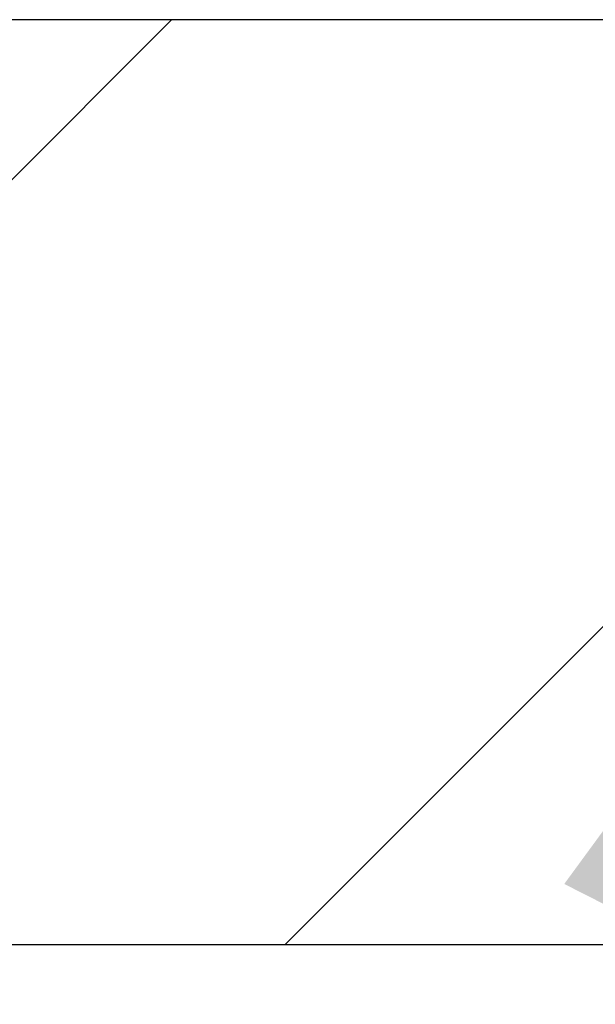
# Model space of a CAD drawing. Header units: millimetres. Extents: x 0 to 297, y 0 to 210.
# Tile 17 of 49: x 146.83 to 149.32, y 84.86 to 89.11. Entities that reach past the tile are written whole.
import ezdxf

# ---------------------------------------------------------------- set-up
doc = ezdxf.new("R2010")
doc.units = ezdxf.units.MM
doc.layers.add('图层0', color=7, linetype='Continuous', lineweight=25)
doc.dimstyles.new('SLDDIMSTYLE0', dxfattribs={"dimtxt": 0.18, "dimasz": 3.556, "dimexe": 0, "dimexo": 0.0625, "dimgap": 0, "dimtad": 0, "dimtih": 1, "dimtoh": 1, "dimdec": 0, "dimrnd": 1e-09, "dimzin": 0, "dimdsep": 46, "dimtxsty": 'Standard', "dimsah": 1, "dimcen": 0.09, "dimadec": 0, "dimazin": 0, "dimtfac": 3.556, "dimtdec": 0, "dimtofl": 0, "dimtmove": 0, "dimatfit": 3, "dimfxl": 0, "dimfrac": 2, "dimtolj": 1, "dimtzin": 0, "dimarcsym": 0})

msp = doc.modelspace()

# ---------------------------------------------------------------- hatches: boundary and pattern name
at = {"layer": '图层0', "linetype": 'Continuous', "lineweight": 18}
h = msp.add_hatch(dxfattribs=at)
h.set_pattern_fill('ANSI31', color=256, angle=3e-322, style=0)
edge = h.paths.add_edge_path(flags=0)
edge.add_line((157.3567, 87.8143), (157.3567, 88.1644))
edge.add_line((157.3567, 88.1644), (149.3567, 88.1644))
edge.add_line((149.3567, 88.1644), (149.3567, 89.1143))
edge.add_line((149.3567, 89.1143), (144.6066, 89.1143))
edge.add_line((144.6066, 89.1143), (144.6066, 86.3143))
edge.add_line((144.6066, 86.3143), (146.6065, 86.3143))
edge.add_line((146.6065, 86.3143), (146.6065, 85.2643))
edge.add_spline(control_points=[(146.6065, 85.2643), (146.6565, 85.2143), (146.7065, 85.1643), (146.7565, 85.1143)], knot_values=[0.00326, 0.00326, 0.00326, 0.00326, 0.003684, 0.003684, 0.003684, 0.003684], weights=[1, 1, 1, 1], degree=3, periodic=0)
edge.add_line((146.7565, 85.1143), (163.3653, 85.1143))
edge.add_line((163.3653, 85.1143), (163.5153, 85.2643))
edge.add_line((163.5153, 85.2643), (163.5153, 87.6643))
edge.add_spline(control_points=[(163.5153, 87.6643), (163.4653, 87.7143), (163.4153, 87.7643), (163.3653, 87.8143)], knot_values=[0.001025, 0.001025, 0.001025, 0.001025, 0.00145, 0.00145, 0.00145, 0.00145], weights=[1, 1, 1, 1], degree=3, periodic=0)
edge.add_line((163.3653, 87.8143), (157.3567, 87.8143))

# ---------------------------------------------------------------- linework, layer by layer
at = {"color": 7, "linetype": 'Continuous', "lineweight": 25}
for p, q in [((149.3567, 89.1143), (144.6066, 89.1143)), ((163.3653, 85.1143), (146.7565, 85.1143))]:
    msp.add_line(p, q, dxfattribs=at)

# ---------------------------------------------------------------- leaders
at = {"layer": '图层0'}
msp.add_leader([(151.3149, 88.2841), (143.8799, 73.6258)], dimstyle='SLDDIMSTYLE0', dxfattribs=at)

doc.saveas('drawing.dxf')
